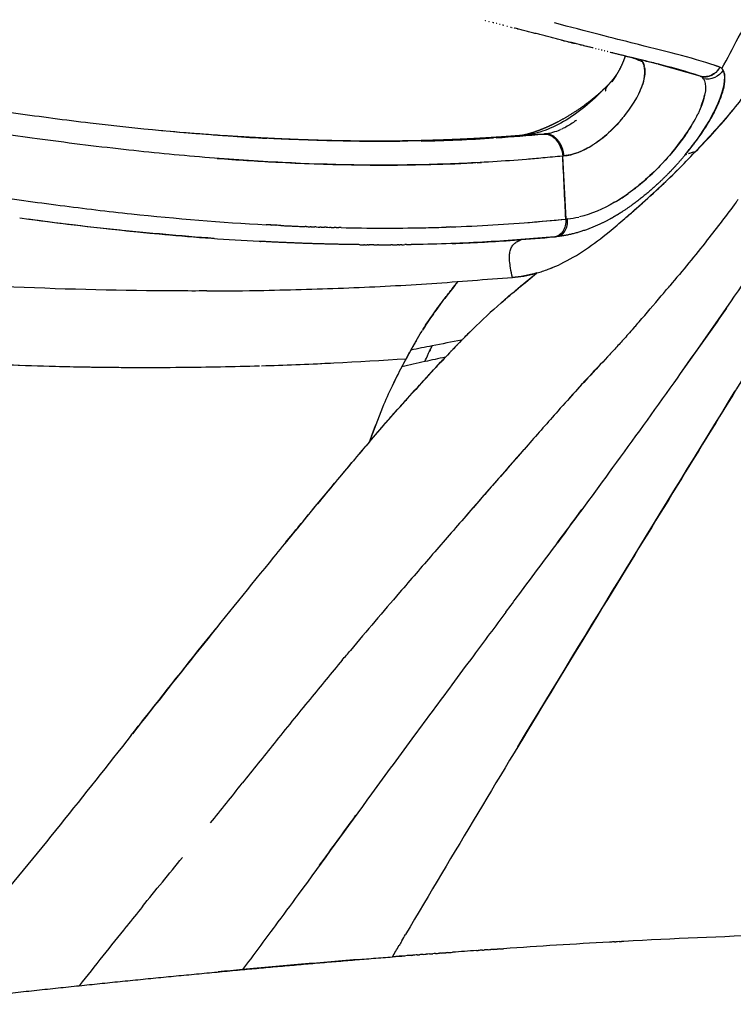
# Model space of a CAD drawing. Header units: millimetres. Extents: x 2530 to 6175, y 0 to 2613.
# Tile 71 of 76: x 5925 to 5987, y 474 to 560. Entities that reach past the tile are written whole.
import ezdxf

# ---------------------------------------------------------------- set-up
doc = ezdxf.new("R2010")
doc.units = ezdxf.units.MM
doc.header["$MEASUREMENT"] = 0
doc.layers.add('Crea2D$visibili$linee', color=7, linetype='Continuous', true_color=0x000000)
doc.layers.add('Crea2D$visibili$tangenti', color=7, linetype='Continuous', true_color=0x000000)

msp = doc.modelspace()

# ---------------------------------------------------------------- linework, layer by layer
at = {"layer": 'Crea2D$visibili$linee'}
for p, q in [((5984.253, 554.675), (5980.645, 555.703)), ((5981.783, 555.419), (5982.813, 555.124)), ((5986.151, 555.338), (5986.154, 555.342)), ((5972.248, 547.708), (5972.537, 542.217)), ((5963.457, 531.657), (5963.451, 531.656)), ((5958.619, 530.052), (5958.921, 530.608)), ((5962.047, 530.179), (5962.043, 530.178))]:
    msp.add_line(p, q, dxfattribs=at)
for centre, radius, start, end in [((4792.837, 1192.942), 1352.974, 331.884011, 332.140864), ((6196.414, 1432.314), 902.799, 255.180462, 255.18259), ((6189.382, 1405.712), 875.284, 255.20198, 255.20418), ((6182.55, 1379.83), 848.514, 255.224053, 255.226341), ((6180.826, 1373.291), 841.753, 255.229278, 255.232667), ((6175.667, 1353.708), 821.501, 255.246693, 255.250816), ((6169.701, 1331.035), 798.056, 255.268045, 255.272532), ((6164.526, 1311.336), 777.689, 255.288057, 255.291696), ((6163.182, 1306.214), 772.393, 255.293742, 255.296476), ((6157.091, 1282.987), 748.381, 255.31818, 255.321044), ((6151.203, 1260.491), 725.127, 255.343249, 255.345974), ((6149.317, 1253.277), 717.671, 255.350705, 255.355113), ((6107.166, 1090.466), 549.491, 255.77649, 255.78229), ((6105.303, 1083.106), 541.899, 255.80671, 255.81264), ((6103.462, 1075.817), 534.381, 255.83714, 255.84321), ((5474.784, -1466.053), 2084.079, 76.039382, 76.040415), ((5979.681, 557.845), 1.939, 238.16528, 253.26438), ((5979.691, 557.842), 1.939, 238.10594, 245.53455), ((5978.715, 555.657), 0.586, 33.85837, 46.6681), ((5979.671, 557.789), 1.883, 253.06547, 256.01797), ((5985.302, 554.497), 1.195, 36.3804, 44.69159), ((5965.542, 561.627), 13.316, 325.99192, 329.61521), ((5973.486, 523.186), 33.278, 71.12322, 74.12189), ((5984.071, 554.13), 0.574, 34.76037, 71.53477), ((5985.534, 554.802), 0.833, 19.75304, 28.99007), ((5973.698, 555.765), 5.834, 333.27607, 340.55176), ((5964.06, 562.641), 15.111, 322.28804, 322.30317), ((5960.323, 802.801), 253.903, 264.85415, 264.85692), ((5959.042, 789.393), 240.434, 265.27939, 265.61075), ((5958.317, 776.892), 227.914, 265.55199, 266.57242), ((5958.179, 765.828), 216.886, 266.12594, 266.12801), ((5957.706, 758.584), 209.626, 266.12326, 266.92822), ((5956.625, 700.138), 151.153, 271.2511, 273.65131), ((5956.323, 704.574), 155.599, 273.73908, 275.27186), ((5969.417, 541.001), 8.563, 92.9729, 94.40779), ((5969.93, 556.328), 6.732, 276.86223, 280.76213), ((5970.731, 548.315), 1.338, 54.03739, 77.23443), ((5969.817, 547.574), 2.538, 16.5332, 25.16316), ((5965.946, 562.119), 22.216, 321.34579, 323.62952), ((5955.811, 715.316), 168.412, 275.60102, 275.60815), ((5983.716, 546.062), 1.906, 109.64588, 114.27855), ((5987.447, 535.166), 13.423, 106.83433, 108.24455), ((5967.725, 545.073), 4.191, 151.12058, 151.14553), ((5967.767, 558.788), 17.598, 300.86303, 305.50577), ((5968.73, 557.332), 15.855, 301.11321, 305.54904), ((5971.82, 550.383), 8.194, 276.13439, 283.02122), ((5961.199, 802.661), 262.84, 262.06784, 264.91365), ((5963.686, 823.884), 284.205, 262.31691, 264.17026), ((5958.322, 759.989), 218.588, 266.9853, 266.99223), ((5958.168, 757.012), 215.607, 267.10252, 267.10538), ((5957.52, 742.663), 201.243, 267.3264, 267.33225), ((5957.441, 740.91), 199.489, 267.44809, 267.45848), ((5957.366, 739.182), 197.759, 267.57054, 267.58555), ((5957.295, 737.479), 196.055, 267.69376, 267.71346), ((5956.97, 695.681), 154.247, 271.16521, 271.8459), ((5956.315, 704.795), 163.385, 274.53292, 275.69826), ((5970.741, 542.1), 1.959, 3.87167, 3.94889), ((5971.902, 550.399), 8.205, 275.55157, 275.59068), ((5958.592, 771.262), 231.334, 264.76835, 266.82916), ((5959.81, 796.871), 256.95, 265.03807, 265.05039), ((5956.699, 710.69), 169.259, 268.73138, 271.15366), ((5942.902, 869.788), 330.362, 274.39506, 274.97324), ((5956.497, 722.149), 182.17, 269.47933, 269.49471), ((5956.497, 721.237), 181.258, 269.49211, 269.50088), ((5956.476, 718.387), 178.408, 269.85682, 269.87715), ((5956.469, 716.056), 176.077, 269.87773, 269.88695), ((5956.474, 716.602), 176.623, 270.04767, 270.05993), ((5956.471, 716.414), 176.435, 270.06097, 270.07005), ((5956.475, 716.446), 176.467, 270.069, 270.07178), ((5956.479, 714.776), 174.797, 270.23992, 270.25898), ((5956.474, 711.455), 171.476, 270.26575, 270.27196), ((5956.476, 711.095), 171.116, 270.50166, 270.53806), ((5956.523, 709.946), 169.967, 270.78669, 270.79483), ((5957.643, 681.544), 141.542, 272.0185, 274.05926), ((5778.059, 707.562), 265.949, 319.69075, 319.94192), ((5822.598, 669.466), 207.341, 318.93716, 319.75646), ((6015.386, 480.249), 73.073, 131.57883, 134.21007), ((5995.014, 510.921), 41.114, 149.77803, 151.1037), ((6022.138, 474.099), 82.197, 135.55352, 136.97968), ((5935.762, 870.381), 341.095, 271.71948, 273.84223), ((5936.923, 850.741), 321.431, 271.61775, 272.69124), ((5957.649, 531.475), 3.066, 333.52389, 337.24358), ((6269.457, 241.062), 422.007, 136.75642, 136.91699), ((5935.643, 886.726), 357.438, 270.54543, 271.63347), ((5992.093, 511.326), 38.351, 151.96076, 154.97102), ((6107.312, 405.702), 180.827, 136.86267, 138.20386), ((6013.491, 502.335), 61.57, 158.737, 160.60144), ((7483.246, -806.695), 2014.71, 138.718016, 138.955435), ((6294.536, 218.2), 445.161, 140.09414, 140.66221), ((6333.658, 186.087), 495.774, 140.65783, 141.23349), ((6758.465, -154.386), 1040.184, 141.262361, 141.506652), ((5301.814, 1004.101), 820.978, 321.19201, 321.50173), ((4664.876, 1424.589), 1592.308, 323.877439, 324.071447), ((6274.509, 207.693), 436.178, 140.98225, 141.27211), ((6498.531, 27.862), 723.451, 141.261155, 141.784423), ((6009.534, -113.196), 593.322, 91.846212, 93.083988), ((6016.66, -251.059), 731.368, 93.15946, 93.884396), ((6014.575, -212.515), 692.768, 93.156977, 93.163026), ((6026.675, -399.657), 880.304, 94.032814, 94.170274), ((6032.773, -484.743), 965.607, 94.639929, 95.253589), ((6055.388, -718.66), 1200.611, 95.306225, 95.407569)]:
    msp.add_arc(centre, radius, start, end, dxfattribs=at)
for points in [[(5968.118, 558.858), (5968.091, 558.865), (5968.063, 558.872), (5968.036, 558.879)], [(5968.338, 558.801), (5968.265, 558.82), (5968.191, 558.839), (5968.118, 558.858)], [(5972.162, 557.819), (5972.256, 557.795), (5972.349, 557.772), (5972.442, 557.748)], [(5973.041, 557.596), (5973.023, 557.6), (5973.004, 557.605), (5972.986, 557.61)], [(5972.994, 557.609), (5973.086, 557.586), (5973.177, 557.563), (5973.268, 557.54)], [(5973.315, 557.527), (5973.297, 557.532), (5973.278, 557.536), (5973.26, 557.541)], [(5973.801, 557.405), (5973.732, 557.422), (5973.662, 557.44), (5973.592, 557.457)], [(5973.862, 557.39), (5973.842, 557.395), (5973.822, 557.4), (5973.801, 557.405)], [(5974.069, 557.338), (5974, 557.355), (5973.931, 557.372), (5973.862, 557.39)], [(5974.131, 557.323), (5974.11, 557.328), (5974.09, 557.333), (5974.069, 557.338)], [(5974.335, 557.272), (5974.267, 557.289), (5974.199, 557.306), (5974.131, 557.323)], [(5974.397, 557.256), (5974.376, 557.261), (5974.356, 557.266), (5974.335, 557.272)], [(5974.599, 557.206), (5974.532, 557.223), (5974.465, 557.239), (5974.397, 557.256)], [(5974.661, 557.19), (5974.641, 557.195), (5974.62, 557.2), (5974.599, 557.206)], [(5974.862, 557.141), (5974.795, 557.157), (5974.728, 557.174), (5974.662, 557.19)], [(5974.924, 557.125), (5974.903, 557.13), (5974.882, 557.135), (5974.862, 557.14)], [(5975.185, 557.06), (5975.164, 557.065), (5975.143, 557.07), (5975.122, 557.075)], [(5975.444, 556.995), (5975.423, 557), (5975.402, 557.006), (5975.381, 557.011)], [(5975.701, 556.931), (5975.68, 556.936), (5975.659, 556.942), (5975.638, 556.947)], [(5975.957, 556.868), (5975.935, 556.873), (5975.914, 556.878), (5975.893, 556.883)], [(5976.21, 556.805), (5976.189, 556.81), (5976.167, 556.815), (5976.146, 556.821)], [(5976.462, 556.742), (5976.441, 556.747), (5976.419, 556.753), (5976.398, 556.758)], [(5976.648, 556.697), (5976.586, 556.712), (5976.524, 556.728), (5976.463, 556.743)], [(5976.713, 556.68), (5976.691, 556.685), (5976.669, 556.691), (5976.648, 556.696)], [(5976.896, 556.636), (5976.835, 556.651), (5976.774, 556.666), (5976.713, 556.681)], [(5977.768, 556.421), (5978.129, 556.332), (5978.486, 556.245), (5978.838, 556.16)], [(5977.307, 555.392), (5977.29, 555.359), (5977.272, 555.326), (5977.254, 555.293)], [(5979.216, 555.962), (5979.211, 555.969), (5979.207, 555.976), (5979.202, 555.983)], [(5985.902, 555.346), (5985.586, 554.834), (5984.951, 554.544), (5984.375, 554.647)], [(5985.965, 555.458), (5985.775, 555.522), (5985.585, 555.586), (5985.394, 555.65)], [(5977.029, 554.892), (5977.032, 554.897), (5977.035, 554.902), (5977.037, 554.906)], [(5977.037, 554.906), (5977.046, 554.921), (5977.054, 554.936), (5977.063, 554.95)], [(5977.063, 554.95), (5977.072, 554.966), (5977.081, 554.981), (5977.089, 554.996)], [(5977.089, 554.997), (5977.092, 555.002), (5977.095, 555.008), (5977.099, 555.013)], [(5986.263, 555.205), (5985.938, 554.62), (5985.185, 554.292), (5984.543, 554.457)], [(5984.554, 554.421), (5984.55, 554.433), (5984.547, 554.445), (5984.543, 554.457)], [(5976.182, 553.851), (5976.192, 553.865), (5976.202, 553.878), (5976.211, 553.892)], [(5976.211, 553.892), (5976.217, 553.898), (5976.223, 553.904), (5976.229, 553.91)], [(5984.345, 552.047), (5984.486, 552.404), (5984.589, 552.738), (5984.646, 553.027)], [(5977.617, 551.165), (5977.593, 551.136), (5977.569, 551.106), (5977.545, 551.077)], [(5983.815, 548.075), (5985.016, 549.255), (5986.099, 550.485), (5987.09, 551.718)], [(5972.298, 550.109), (5972.287, 550.103), (5972.276, 550.098), (5972.264, 550.093)], [(5973.391, 550.778), (5973.41, 550.792), (5973.429, 550.806), (5973.447, 550.82)], [(5973.476, 550.841), (5973.466, 550.834), (5973.457, 550.827), (5973.447, 550.82)], [(5937.282, 549.945), (5937.371, 549.937), (5937.461, 549.929), (5937.55, 549.921)], [(5947.295, 549.216), (5947.022, 549.23), (5946.747, 549.244), (5946.473, 549.259)], [(5971.355, 549.435), (5971.151, 549.562), (5970.928, 549.633), (5970.707, 549.636)], [(5972.049, 549.994), (5971.604, 549.802), (5971.165, 549.684), (5970.735, 549.644)], [(5970.771, 549.645), (5970.759, 549.645), (5970.747, 549.645), (5970.735, 549.644)], [(5972.132, 550.031), (5972.124, 550.027), (5972.117, 550.024), (5972.109, 550.02)], [(5972.215, 550.069), (5972.206, 550.065), (5972.196, 550.06), (5972.187, 550.056)], [(5983.956, 549.109), (5984.001, 549.168), (5984.046, 549.228), (5984.091, 549.288)], [(5984.36, 549.664), (5984.371, 549.68), (5984.382, 549.696), (5984.394, 549.713)], [(5958.776, 549.001), (5955.079, 548.947), (5951.257, 549.02), (5947.295, 549.216)], [(5971.824, 549.113), (5971.814, 549.124), (5971.805, 549.135), (5971.795, 549.146)], [(5971.851, 549.079), (5971.847, 549.084), (5971.842, 549.09), (5971.838, 549.096)], [(5972.354, 547.719), (5973.188, 547.807), (5974.061, 548.154), (5974.91, 548.693)], [(5974.998, 548.75), (5974.969, 548.731), (5974.939, 548.712), (5974.91, 548.693)], [(5974.998, 548.75), (5975.007, 548.756), (5975.017, 548.763), (5975.027, 548.769)], [(5975.085, 548.807), (5975.066, 548.794), (5975.047, 548.782), (5975.027, 548.769)], [(5983.849, 548.965), (5983.877, 549.003), (5983.905, 549.041), (5983.933, 549.079)], [(5972.542, 542.217), (5972.452, 544.048), (5972.361, 545.879), (5972.269, 547.71)], [(5972.354, 547.719), (5972.352, 547.749), (5972.35, 547.778), (5972.347, 547.808)], [(5973.14, 547.874), (5972.875, 547.805), (5972.614, 547.762), (5972.354, 547.719)], [(5964.824, 547.136), (5964.95, 547.142), (5965.076, 547.149), (5965.201, 547.156)], [(5980.945, 547.062), (5980.019, 546.085), (5979.012, 545.196), (5977.988, 544.462)], [(5976.795, 543.682), (5975.772, 543.082), (5974.743, 542.656), (5973.749, 542.418)], [(5972.702, 542.233), (5973.021, 542.283), (5973.341, 542.331), (5973.666, 542.4)], [(5946.826, 541.704), (5946.692, 541.711), (5946.557, 541.718), (5946.423, 541.725)], [(5947.269, 541.681), (5947.13, 541.688), (5946.991, 541.695), (5946.852, 541.702)], [(5947.707, 541.659), (5947.565, 541.666), (5947.423, 541.673), (5947.28, 541.68)], [(5947.707, 541.659), (5947.849, 541.652), (5947.991, 541.645), (5948.133, 541.639)], [(5948.154, 541.638), (5948.289, 541.631), (5948.424, 541.625), (5948.558, 541.619)], [(5948.595, 541.618), (5948.724, 541.612), (5948.853, 541.606), (5948.983, 541.601)], [(5949.034, 541.599), (5949.158, 541.593), (5949.282, 541.588), (5949.406, 541.583)], [(5949.473, 541.581), (5949.592, 541.576), (5949.71, 541.571), (5949.829, 541.567)], [(5949.911, 541.563), (5949.884, 541.564), (5949.856, 541.565), (5949.829, 541.566)], [(5949.911, 541.563), (5950.024, 541.559), (5950.137, 541.555), (5950.25, 541.551)], [(5950.349, 541.547), (5950.316, 541.549), (5950.283, 541.55), (5950.25, 541.551)], [(5950.349, 541.547), (5950.456, 541.544), (5950.563, 541.54), (5950.671, 541.536)], [(5950.785, 541.532), (5950.747, 541.534), (5950.709, 541.535), (5950.671, 541.536)], [(5950.785, 541.532), (5950.887, 541.529), (5950.989, 541.526), (5951.09, 541.522)], [(5951.22, 541.518), (5951.177, 541.52), (5951.134, 541.521), (5951.09, 541.523)], [(5951.22, 541.518), (5951.316, 541.515), (5951.413, 541.512), (5951.509, 541.51)], [(5961.939, 541.514), (5961.992, 541.515), (5962.045, 541.517), (5962.098, 541.519)], [(5962.494, 541.533), (5962.362, 541.528), (5962.23, 541.523), (5962.098, 541.519)], [(5951.654, 541.506), (5951.606, 541.507), (5951.558, 541.508), (5951.509, 541.51)], [(5951.654, 541.505), (5951.745, 541.503), (5951.836, 541.5), (5951.927, 541.498)], [(5952.088, 541.494), (5952.034, 541.495), (5951.981, 541.497), (5951.927, 541.498)], [(5952.088, 541.493), (5952.173, 541.491), (5952.259, 541.489), (5952.344, 541.487)], [(5952.52, 541.483), (5952.461, 541.484), (5952.403, 541.486), (5952.344, 541.487)], [(5952.52, 541.483), (5952.6, 541.481), (5952.68, 541.479), (5952.76, 541.477)], [(5952.952, 541.473), (5952.888, 541.474), (5952.824, 541.476), (5952.76, 541.477)], [(5971.597, 540.675), (5971.614, 540.677), (5971.632, 540.68), (5971.65, 540.683)], [(5971.91, 540.722), (5971.903, 540.721), (5971.897, 540.72), (5971.89, 540.719)], [(5954.394, 539.991), (5954.344, 539.992), (5954.295, 539.992), (5954.245, 539.993)], [(5954.587, 539.989), (5954.523, 539.99), (5954.458, 539.99), (5954.394, 539.991)], [(5954.587, 539.989), (5954.672, 539.988), (5954.757, 539.987), (5954.842, 539.987)], [(5954.997, 539.985), (5954.971, 539.985), (5954.944, 539.986), (5954.918, 539.986)], [(5954.997, 539.985), (5955.072, 539.985), (5955.147, 539.984), (5955.223, 539.983)], [(5955.305, 539.983), (5955.277, 539.983), (5955.25, 539.983), (5955.223, 539.983)], [(5955.305, 539.983), (5955.338, 539.983), (5955.372, 539.983), (5955.406, 539.982)], [(5955.548, 539.981), (5955.501, 539.982), (5955.453, 539.982), (5955.406, 539.982)], [(5955.631, 539.981), (5955.604, 539.981), (5955.576, 539.981), (5955.548, 539.981)], [(5955.814, 539.98), (5955.753, 539.98), (5955.692, 539.981), (5955.631, 539.981)], [(5955.814, 539.98), (5955.886, 539.98), (5955.958, 539.98), (5956.03, 539.98)], [(5956.221, 539.979), (5956.188, 539.979), (5956.155, 539.979), (5956.121, 539.979)], [(5956.221, 539.979), (5956.355, 539.979), (5956.488, 539.979), (5956.621, 539.979)], [(5956.696, 539.979), (5956.868, 539.979), (5957.04, 539.98), (5957.211, 539.981)], [(5957.438, 539.982), (5957.388, 539.981), (5957.338, 539.981), (5957.288, 539.981)], [(5957.438, 539.982), (5957.573, 539.983), (5957.708, 539.983), (5957.843, 539.984)], [(5957.975, 539.985), (5957.931, 539.985), (5957.887, 539.985), (5957.843, 539.984)], [(5958.246, 539.988), (5958.192, 539.987), (5958.138, 539.987), (5958.083, 539.986)], [(5958.246, 539.988), (5958.333, 539.989), (5958.419, 539.99), (5958.506, 539.991)], [(5958.649, 539.992), (5958.601, 539.992), (5958.554, 539.991), (5958.506, 539.991)], [(5958.649, 539.993), (5958.718, 539.994), (5958.787, 539.994), (5958.856, 539.995)], [(5958.881, 539.996), (5958.937, 539.997), (5958.994, 539.997), (5959.051, 539.998)], [(5967.696, 540.359), (5967.953, 540.377), (5968.211, 540.395), (5968.468, 540.414)], [(5966.891, 534.91), (5967.893, 535.783), (5968.943, 536.645), (5970.027, 537.522)], [(5962.877, 536.439), (5962.264, 535.691), (5961.703, 534.938), (5961.135, 534.145)], [(5961.003, 533.961), (5960.674, 533.499), (5960.346, 533.021), (5960.04, 532.532)], [(5978.535, 532.814), (5978.667, 532.965), (5978.799, 533.116), (5978.93, 533.267)], [(5958.522, 529.877), (5958.477, 529.795), (5958.433, 529.713), (5958.39, 529.631)], [(5968.358, 496.232), (5974.621, 506.588), (5980.974, 516.912), (5987.321, 527.254)], [(5953.054, 503.783), (5953.289, 504.065), (5953.525, 504.347), (5953.761, 504.628)], [(5935.62, 482.294), (5936.779, 483.723), (5937.948, 485.146), (5939.115, 486.574)], [(5958.238, 479.305), (5958.35, 479.495), (5958.463, 479.686), (5958.576, 479.877)], [(5957.422, 477.919), (5957.614, 478.246), (5957.806, 478.572), (5957.998, 478.898)], [(5958.238, 479.305), (5958.158, 479.169), (5958.078, 479.034), (5957.998, 478.898)], [(5976.774, 479.221), (5976.658, 479.214), (5976.541, 479.208), (5976.423, 479.202)], [(5976.774, 479.221), (5976.82, 479.223), (5976.865, 479.226), (5976.911, 479.228)], [(5977.196, 479.244), (5977.101, 479.238), (5977.006, 479.233), (5976.911, 479.228)], [(5977.196, 479.244), (5977.262, 479.247), (5977.328, 479.251), (5977.394, 479.255)], [(5977.614, 479.266), (5977.541, 479.262), (5977.468, 479.258), (5977.395, 479.254)], [(5959.049, 478.046), (5959.097, 478.049), (5959.145, 478.053), (5959.193, 478.057)], [(5959.585, 478.086), (5959.454, 478.076), (5959.324, 478.067), (5959.193, 478.057)], [(5959.585, 478.087), (5959.649, 478.092), (5959.714, 478.096), (5959.778, 478.101)], [(5960.117, 478.127), (5960.004, 478.118), (5959.891, 478.11), (5959.778, 478.101)], [(5960.117, 478.127), (5960.198, 478.133), (5960.279, 478.139), (5960.36, 478.145)], [(5960.647, 478.167), (5960.551, 478.16), (5960.456, 478.152), (5960.36, 478.145)], [(5960.647, 478.167), (5960.744, 478.174), (5960.842, 478.182), (5960.939, 478.189)], [(5961.173, 478.206), (5961.095, 478.2), (5961.017, 478.195), (5960.939, 478.189)], [(5961.173, 478.206), (5961.287, 478.215), (5961.401, 478.223), (5961.516, 478.232)], [(5961.696, 478.245), (5961.636, 478.241), (5961.576, 478.236), (5961.516, 478.232)], [(5961.696, 478.245), (5961.827, 478.255), (5961.958, 478.265), (5962.089, 478.274)], [(5962.215, 478.283), (5962.173, 478.28), (5962.131, 478.277), (5962.089, 478.274)], [(5962.215, 478.283), (5962.364, 478.294), (5962.511, 478.305), (5962.659, 478.316)], [(5964.766, 478.467), (5964.814, 478.47), (5964.862, 478.474), (5964.911, 478.477)], [(5965.266, 478.502), (5965.148, 478.494), (5965.029, 478.485), (5964.911, 478.477)], [(5965.266, 478.502), (5965.333, 478.507), (5965.399, 478.511), (5965.466, 478.516)], [(5965.763, 478.537), (5965.664, 478.53), (5965.565, 478.523), (5965.466, 478.516)], [(5965.763, 478.536), (5965.849, 478.542), (5965.934, 478.548), (5966.018, 478.554)], [(5966.258, 478.571), (5966.178, 478.565), (5966.098, 478.56), (5966.018, 478.554)], [(5966.258, 478.571), (5966.361, 478.578), (5966.465, 478.585), (5966.568, 478.592)], [(5966.749, 478.604), (5966.689, 478.6), (5966.628, 478.596), (5966.568, 478.592)], [(5966.749, 478.604), (5966.871, 478.612), (5966.993, 478.621), (5967.114, 478.629)], [(5957.422, 477.919), (5957.786, 477.948), (5958.149, 477.976), (5958.51, 478.004)]]:
    msp.add_open_spline(points, degree=3, dxfattribs=at)
for points, weights, degree, knots in [([(5973.592, 557.458), (5971.853, 557.894), (5970.116, 558.338), (5968.38, 558.789), (5968.366, 558.793), (5968.352, 558.797), (5968.338, 558.8)], [1, 0.999993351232, 0.999993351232, 1, 1, 1, 1], 3, [0, 0, 0, 0, 5.379668, 5.379668, 5.379668, 5.496653, 5.496653, 5.496653, 5.496653]), ([(5977.099, 555.013), (5977.317, 555.397), (5977.495, 555.766), (5977.62, 556.09), (5977.663, 556.201), (5977.702, 556.313), (5977.737, 556.427)], [1, 1, 1, 1, 0.999572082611, 0.999572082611, 1], 3, [0.230822, 0.230822, 0.230822, 0.230822, 1.727585, 1.727585, 1.727585, 2.084637, 2.084637, 2.084637, 2.084637]), ([(5976.281, 553.965), (5976.396, 554.082), (5976.506, 554.204), (5976.611, 554.33), (5976.664, 554.393), (5976.716, 554.458), (5976.767, 554.524), (5976.798, 554.564), (5976.828, 554.604), (5976.858, 554.645), (5976.908, 554.711), (5976.955, 554.779), (5977.001, 554.848), (5977.004, 554.852), (5977.006, 554.856), (5977.008, 554.859)], [1, 0.999418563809, 0.999418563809, 1, 0.999882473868, 0.999882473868, 1, 0.999953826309, 0.999953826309, 1, 0.999731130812, 0.999731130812, 1, 1, 1, 1], 3, [0, 0, 0, 0, 0.491903, 0.491903, 0.491903, 0.740671, 0.740671, 0.740671, 0.892552, 0.892552, 0.892552, 1.141016, 1.141016, 1.141016, 1.247008, 1.247008, 1.247008, 1.247008]), ([(5968.71, 549.535), (5968.759, 549.543), (5968.808, 549.552), (5968.857, 549.562), (5969.09, 549.612), (5969.32, 549.673), (5969.548, 549.744), (5969.886, 549.85), (5970.22, 549.97), (5970.549, 550.104), (5970.95, 550.267), (5971.344, 550.448), (5971.73, 550.645), (5972.532, 551.054), (5973.434, 551.605), (5974.279, 552.233), (5974.703, 552.547), (5975.118, 552.885), (5975.808, 553.495), (5976.08, 553.76), (5976.263, 553.949)], [1, 0.999786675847, 0.999786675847, 1, 0.999267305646, 0.999267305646, 1, 0.999388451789, 0.999388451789, 1, 0.999398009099, 0.999398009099, 1, 1, 1, 1, 1, 1, 1, 1, 1], 3, [0, 0, 0, 0, 0.14951, 0.14951, 0.14951, 0.864174, 0.864174, 0.864174, 1.928205, 1.928205, 1.928205, 3.22833, 3.22833, 3.22833, 6.430075, 6.430075, 6.430075, 8.034456, 8.034456, 9.520474, 9.520474, 9.520474, 9.520474]), ([(5976.28, 553.965), (5976.245, 553.929), (5976.212, 553.89), (5976.134, 553.797), (5976.083, 553.687)], [1, 0.99917097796, 1, 0.990998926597, 1], 2, [0, 0, 0, 0.1017155, 0.1017155, 0.3430401, 0.3430401, 0.3430401]), ([(5943.022, 549.493), (5946.538, 549.26), (5949.994, 549.113), (5953.362, 549.061), (5954.938, 549.037), (5956.514, 549.034), (5958.09, 549.052), (5959.5, 549.068), (5960.908, 549.104), (5962.317, 549.157), (5962.961, 549.182), (5963.605, 549.21), (5964.249, 549.243), (5964.854, 549.274), (5965.46, 549.308), (5966.065, 549.346), (5966.632, 549.382), (5967.199, 549.421), (5967.766, 549.462), (5968.036, 549.482), (5968.306, 549.503), (5968.575, 549.524), (5968.637, 549.529), (5968.698, 549.533), (5968.759, 549.538)], [1, 1, 1, 1, 0.999939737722, 0.999939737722, 1, 0.999943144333, 0.999943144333, 1, 0.999986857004, 0.999986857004, 1, 0.999988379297, 0.999988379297, 1, 0.999990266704, 0.999990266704, 1, 0.999997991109, 0.999997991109, 1, 1, 1, 1], 3, [17.379311, 17.379311, 17.379311, 17.379311, 31.677603, 31.677603, 31.677603, 36.406116, 36.406116, 36.406116, 40.634165, 40.634165, 40.634165, 42.568371, 42.568371, 42.568371, 44.386711, 44.386711, 44.386711, 46.092245, 46.092245, 46.092245, 46.903857, 46.903857, 46.903857, 47.178172, 47.178172, 47.178172, 47.178172]), ([(5983.996, 549.172), (5983.396, 548.339), (5982.748, 547.544), (5982.052, 546.79), (5981.86, 546.581), (5981.47, 546.171), (5980.659, 545.37), (5979.622, 544.44), (5978.344, 543.442), (5977.474, 542.86), (5977.038, 542.595), (5976.819, 542.462), (5976.383, 542.211), (5975.507, 541.76), (5974.42, 541.299), (5973.114, 540.901), (5972.246, 540.745), (5971.817, 540.699)], [1, 0.998777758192, 0.998777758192, 1, 1, 1, 1, 1, 1, 1, 1, 1, 1, 1, 1, 1, 1, 1], 3, [0, 0, 0, 0, 3.076209, 3.076209, 3.076209, 3.927366, 4.773602, 6.49599, 8.105626, 9.633979, 9.633979, 9.633979, 10.404086, 11.142565, 12.590398, 13.939974, 15.232435, 15.232435, 15.232435, 15.232435]), ([(5954.245, 539.993), (5951.479, 540.028), (5948.716, 540.122), (5945.954, 540.273), (5945.901, 540.276), (5945.849, 540.279), (5945.796, 540.281)], [1, 0.999854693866, 0.999854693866, 1, 1, 1, 1], 3, [0, 0, 0, 0, 8.29604, 8.29604, 8.29604, 8.504891, 8.504891, 8.504891, 8.504891]), ([(5962.395, 530.551), (5962.92, 531.107), (5963.457, 531.651), (5963.942, 532.142), (5964.433, 532.626)], [1, 0.999945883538, 1, 0.999977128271, 1], 2, [0, 0, 0, 1.528582, 1.528582, 2.908759, 2.908759, 2.908759]), ([(5959.019, 530.789), (5958.887, 530.556), (5958.758, 530.289), (5958.621, 530.052), (5958.489, 529.823), (5958.363, 529.59), (5958.243, 529.354)], [1, 1, 1, 1, 0.999793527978, 0.999793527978, 1], 3, [3, 3, 3, 3, 4, 4, 4, 4.794055, 4.794055, 4.794055, 4.794055]), ([(5915.291, 473.78), (5922.703, 474.63), (5930.124, 475.405), (5937.237, 476.147), (5944.359, 476.803), (5950.886, 477.404), (5957.422, 477.919)], [1, 0.999987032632, 1, 0.999981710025, 1, 0.999978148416, 1], 2, [0, 0, 0, 14.922508, 14.922508, 29.225338, 29.225338, 42.336032, 42.336032, 42.336032])]:
    msp.add_rational_spline(points, weights, degree=degree, knots=knots, dxfattribs=at)
for points, knots in [([(5978.626, 557.492), (5977.615, 557.748), (5975.384, 558.312), (5972.925, 558.954), (5971.563, 559.314)], [1.2578869, 1.2578869, 1.2578869, 1.2578869, 1.353665, 1.4610098, 1.4610098, 1.4610098, 1.4610098]), ([(5992.017, 558.701), (5991.829, 558.409), (5990.984, 557.107), (5989.301, 554.618), (5986.843, 551.281), (5984.833, 549.149), (5983.82, 548.076)], [0.568198, 0.568198, 0.568198, 0.568198, 0.6016632, 0.717715, 0.8577609, 1, 1, 1, 1]), ([(5985.965, 555.458), (5983.886, 556.209), (5981.498, 556.758), (5978.791, 557.45), (5978.709, 557.471), (5978.626, 557.492)], [0, 0, 0, 0, 0.02730114, 0.02730114, 0.0281543, 0.0281543, 0.0281543, 0.0281543]), ([(5977.542, 556.475), (5977.43, 556.502), (5977.317, 556.53), (5977.203, 556.558), (5977.101, 556.584), (5976.999, 556.609), (5976.896, 556.634)], [19.133018, 19.133018, 19.133018, 19.133018, 20.30382, 20.30382, 20.30382, 21.365937, 21.365937, 21.365937, 21.365937]), ([(5982.591, 555.195), (5982.063, 555.346), (5981.513, 555.493), (5980.554, 555.738), (5980.156, 555.837), (5979.051, 556.108), (5978.326, 556.282), (5977.578, 556.466)], [0, 0, 0, 0, 6.654731, 6.654731, 11.204834, 11.204834, 19.006178, 19.006178, 19.006178, 19.006178]), ([(5984.253, 554.675), (5983.584, 554.885), (5982.191, 555.322), (5980.03, 555.856), (5978.532, 556.229), (5977.858, 556.397)], [1, 1, 1, 1, 1.0775849, 1.1617274, 1.2271797, 1.2271797, 1.2271797, 1.2271797]), ([(5977.273, 555.33), (5977.284, 555.351), (5977.312, 555.405), (5977.34, 555.459), (5977.357, 555.492)], [4.30256787, 4.30256787, 4.30256787, 4.30256787, 4.3125, 4.328125, 4.328125, 4.328125, 4.328125]), ([(5977.618, 551.164), (5977.666, 551.223), (5977.713, 551.282), (5978.5, 552.289), (5979.066, 553.302), (5979.515, 554.913), (5979.441, 555.518), (5979.271, 555.864)], [0.00872019, 0.00872019, 0.00872019, 0.00872019, 0.009001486, 0.009001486, 0.013502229, 0.013502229, 0.017581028, 0.017581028, 0.017581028, 0.017581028]), ([(5979.216, 555.962), (5979.248, 555.908), (5979.318, 555.787), (5979.367, 555.624), (5979.387, 555.521)], [1.00026437, 1.00026437, 1.00026437, 1.00026437, 1.03371608, 1.07678016, 1.07678016, 1.07678016, 1.07678016]), ([(5979.404, 555.418), (5979.416, 555.327), (5979.446, 554.905), (5979.374, 554.369), (5979.235, 553.931)], [1.0906592, 1.0906592, 1.0906592, 1.0906592, 1.1262069, 1.243088, 1.243088, 1.243088, 1.243088]), ([(5982.937, 547.816), (5983.266, 548.224), (5983.839, 548.927), (5984.605, 549.996), (5985.231, 551.024), (5985.764, 552.062), (5986.165, 553.049), (5986.362, 553.811), (5986.422, 554.353), (5986.419, 554.684), (5986.373, 554.965), (5986.301, 555.127), (5986.263, 555.206)], [0, 0, 0, 0, 1.57121, 2.72139, 3.941462, 5.180252, 6.220588, 7.132395, 7.532699, 7.85619, 8.122107, 8.383639, 8.383639, 8.383639, 8.383639]), ([(5983.955, 549.11), (5984.756, 550.22), (5985.395, 551.327), (5986.345, 553.549), (5986.503, 554.526), (5986.328, 555.056)], [1.140625, 1.140625, 1.140625, 1.140625, 1.5, 1.5, 1.9529223, 1.9529223, 1.9529223, 1.9529223]), ([(5984.543, 554.457), (5984.863, 554.023), (5984.778, 553.003), (5984.151, 551.593), (5984.108, 551.5), (5984.063, 551.406)], [3, 3, 3, 3, 3.2499238, 3.2499238, 3.2673578, 3.2673578, 3.2673578, 3.2673578]), ([(5976.017, 553.4), (5976.031, 553.498), (5976.045, 553.597), (5976.083, 553.686), (5976.083, 553.687)], [1, 1, 1, 1, 1.5403008, 1.5468641, 1.5468641, 1.5468641, 1.5468641]), ([(5917.84, 552.476), (5918.991, 552.29), (5921.24, 551.938), (5925.648, 551.293), (5933.045, 550.329), (5939.365, 549.72), (5943.525, 549.438)], [0, 0, 0, 0, 3.496877, 6.828927, 13.365033, 25.873015, 25.873015, 25.873015, 25.873015]), ([(5975.085, 548.808), (5975.114, 548.827), (5975.143, 548.847), (5976.016, 549.446), (5976.846, 550.23), (5977.546, 551.077)], [0.004360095, 0.004360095, 0.004360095, 0.004360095, 0.004500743, 0.004500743, 0.008579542, 0.008579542, 0.008579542, 0.008579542]), ([(5980.945, 547.063), (5981.711, 547.876), (5982.912, 549.36), (5983.784, 550.828), (5984.063, 551.406)], [5.4999873, 5.4999873, 5.4999873, 5.4999873, 5.6481339, 5.7497744, 5.7497744, 5.7497744, 5.7497744]), ([(5972.248, 547.708), (5971.675, 547.653), (5970.629, 547.551), (5968.605, 547.377), (5965.183, 547.132), (5958.095, 546.832), (5949.708, 546.985), (5940.957, 547.573), (5935.068, 548.146), (5930.202, 548.722), (5926.571, 549.195), (5922.694, 549.752), (5920.065, 550.17), (5918.549, 550.409)], [0, 0, 0, 0, 1.729065, 3.152128, 6.092946, 12.02355, 24.429472, 31.239035, 38.335687, 42.176649, 45.939661, 49.320827, 53.925813, 53.925813, 53.925813, 53.925813]), ([(5973.391, 550.778), (5973.33, 550.733), (5973.269, 550.69), (5972.917, 550.447), (5972.628, 550.274), (5972.342, 550.131)], [-0.004823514, -0.004823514, -0.004823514, -0.004823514, -0.004500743, -0.004500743, -0.002953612, -0.002953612, -0.002953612, -0.002953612]), ([(5977.325, 550.815), (5976.88, 550.299), (5976.19, 549.618), (5975.476, 549.077), (5975.26, 548.927)], [1.5123049, 1.5123049, 1.5123049, 1.5123049, 1.6544066, 1.7155985, 1.7155985, 1.7155985, 1.7155985]), ([(5983.511, 550.392), (5982.921, 549.41), (5982.143, 548.372), (5981.215, 547.352), (5981.174, 547.308), (5981.134, 547.264)], [3.3280567, 3.3280567, 3.3280567, 3.3280567, 3.4999492, 3.4999492, 3.5077625, 3.5077625, 3.5077625, 3.5077625]), ([(5938.038, 549.878), (5940.283, 549.68), (5943.461, 549.444), (5946.555, 549.28), (5947.493, 549.237)], [2.3759508, 2.3759508, 2.3759508, 2.3759508, 2.5, 2.5546875, 2.5546875, 2.5546875, 2.5546875]), ([(5947.493, 549.237), (5948.097, 549.209), (5948.691, 549.185), (5957.782, 548.846), (5964.125, 549.159), (5968.973, 549.552)], [4.4657178, 4.4657178, 4.4657178, 4.4657178, 4.5, 4.5, 5, 5, 5, 5]), ([(5970.62, 549.633), (5971.026, 549.656), (5971.43, 549.46), (5972.036, 548.747), (5972.233, 548.234), (5972.269, 547.71)], [1, 1, 1, 1, 1.499991, 1.499991, 2, 2, 2, 2]), ([(5972.165, 548.287), (5972.072, 548.597), (5971.924, 548.881), (5971.716, 549.126), (5971.696, 549.147), (5971.677, 549.168)], [3.1875, 3.1875, 3.1875, 3.1875, 3.5, 3.5, 3.53125, 3.53125, 3.53125, 3.53125]), ([(5974.47, 548.431), (5974.374, 548.377), (5973.992, 548.175), (5973.577, 548), (5973.265, 547.908), (5973.228, 547.898)], [1.7907964, 1.7907964, 1.7907964, 1.7907964, 1.8183041, 1.9004193, 1.9113337, 1.9113337, 1.9113337, 1.9113337]), ([(5983.856, 548.979), (5983.862, 548.987), (5983.868, 548.995), (5983.874, 549.003), (5983.894, 549.028), (5983.914, 549.054), (5983.933, 549.079)], [2.5966975, 2.5966975, 2.5966975, 2.5966975, 2.6386663, 2.6386663, 2.6386663, 2.7749488, 2.7749488, 2.7749488, 2.7749488]), ([(5977.686, 542.265), (5978.037, 542.567), (5979.037, 543.444), (5980.575, 544.837), (5982.279, 546.461), (5983.303, 547.537), (5983.815, 548.075)], [7.5253814, 7.5253814, 7.5253814, 7.5253814, 7.6031976, 7.7494004, 7.8746673, 8, 8, 8, 8]), ([(5982.968, 547.814), (5982.96, 547.811), (5982.947, 547.805), (5982.935, 547.799), (5982.929, 547.797)], [-0.52061376, -0.52061376, -0.52061376, -0.52061376, -0.5, -0.48405308, -0.48405308, -0.48405308, -0.48405308]), ([(5983.815, 548.075), (5983.719, 548.058), (5983.523, 548.01), (5983.34, 547.947), (5983.256, 547.92), (5983.244, 547.916)], [-0.9981564, -0.9981564, -0.9981564, -0.9981564, -0.875, -0.75, -0.7275602, -0.7275602, -0.7275602, -0.7275602]), ([(5942.145, 547.514), (5943.873, 547.382), (5945.58, 547.272), (5951.75, 546.949), (5956.066, 546.875), (5961.652, 546.996), (5963.057, 547.047), (5964.446, 547.116)], [2.40625, 2.40625, 2.40625, 2.40625, 2.5, 2.5, 2.75, 2.75, 2.8357855, 2.8357855, 2.8357855, 2.8357855]), ([(5978.534, 544.867), (5978.636, 544.946), (5979.402, 545.548), (5980.148, 546.234), (5980.763, 546.872)], [5.3525825, 5.3525825, 5.3525825, 5.3525825, 5.3706914, 5.4883413, 5.4883413, 5.4883413, 5.4883413]), ([(5977.784, 542.349), (5977.945, 542.49), (5978.748, 543.196), (5980.175, 544.484), (5981.501, 545.722), (5982.185, 546.395), (5982.261, 546.47)], [0.59375, 0.59375, 0.59375, 0.59375, 0.625, 0.75, 0.875, 0.890625, 0.890625, 0.890625, 0.890625]), ([(5922.031, 544.322), (5923.112, 544.156), (5925.255, 543.841), (5929.466, 543.271), (5936.502, 542.434), (5942.498, 541.938), (5946.423, 541.725)], [0, 0, 0, 0, 3.283177, 6.495608, 12.748798, 24.539851, 24.539851, 24.539851, 24.539851]), ([(5987.559, 543.913), (5987.502, 543.835), (5986.624, 542.654), (5984.686, 540.116), (5982.72, 537.726), (5981.614, 536.407)], [1.37719486, 1.37719486, 1.37719486, 1.37719486, 1.37921475, 1.40795634, 1.44394383, 1.44394383, 1.44394383, 1.44394383]), ([(5962.494, 541.532), (5964.978, 541.621), (5968.335, 541.822), (5971.635, 542.132), (5972.537, 542.217), (5972.539, 542.217), (5972.54, 542.217), (5972.542, 542.217)], [4.7973747, 4.7973747, 4.7973747, 4.7973747, 4.9444984, 4.9999011, 4.9999011, 4.9999011, 5, 5, 5, 5]), ([(5971.229, 537.931), (5971.522, 538.048), (5972.544, 538.499), (5974.283, 539.524), (5976.125, 540.929), (5977.235, 541.872), (5977.687, 542.265)], [0.1994916, 0.1994916, 0.1994916, 0.1994916, 0.25, 0.375, 0.5, 0.5874788, 0.5874788, 0.5874788, 0.5874788]), ([(5972.537, 542.217), (5972.564, 541.826), (5972.472, 541.433), (5972.11, 540.872), (5971.85, 540.699), (5971.575, 540.673)], [3, 3, 3, 3, 3.5, 3.5, 3.9801697, 3.9801697, 3.9801697, 3.9801697]), ([(5971.747, 540.689), (5972.019, 540.715), (5972.277, 540.887), (5972.634, 541.449), (5972.724, 541.842), (5972.696, 542.233)], [1.0186876, 1.0186876, 1.0186876, 1.0186876, 1.4999998, 1.4999998, 2, 2, 2, 2]), ([(5982.609, 528.865), (5982.7, 528.993), (5982.791, 529.12), (5984.701, 531.793), (5986.491, 534.357), (5989.412, 538.624), (5990.553, 540.317), (5991.685, 542.017)], [3.4412534, 3.4412534, 3.4412534, 3.4412534, 3.4444683, 3.4444683, 3.508607, 3.508607, 3.5504594, 3.5504594, 3.5504594, 3.5504594]), ([(5941.881, 540.531), (5940.421, 540.636), (5938.919, 540.757), (5935.863, 541.031), (5934.287, 541.185), (5932.667, 541.355)], [12.75054, 12.75054, 12.75054, 12.75054, 17.821193, 17.821193, 22.91713, 22.91713, 22.91713, 22.91713]), ([(5971.575, 540.673), (5969.617, 540.492), (5967.649, 540.344), (5963.568, 540.115), (5961.454, 540.037), (5959.298, 540.002), (5959.216, 540), (5959.133, 539.999), (5959.051, 539.998)], [0.434911, 0.434911, 0.434911, 0.434911, 9.119692, 9.119692, 18.247731, 18.247731, 18.247731, 18.597142, 18.597142, 18.597142, 18.597142]), ([(5971.747, 540.689), (5971.718, 540.686), (5971.689, 540.683), (5971.648, 540.68), (5971.633, 540.678), (5971.61, 540.676), (5971.603, 540.675), (5971.597, 540.675)], [0.0018948, 0.0018948, 0.0018948, 0.0018948, 0.1395374, 0.1395374, 0.2015953, 0.2015953, 0.2275955, 0.2275955, 0.2275955, 0.2275955]), ([(5994.094, 538.307), (5992.615, 535.886), (5987.192, 527.031), (5979.547, 514.599), (5969.144, 497.569), (5962.744, 486.937), (5958.576, 479.877)], [0, 0, 0, 0, 8.509989, 31.150444, 43.783428, 68.378657, 68.378657, 68.378657, 68.378657]), ([(5941.233, 535.953), (5939.495, 535.947), (5937.746, 535.955), (5926.604, 536.08), (5916.931, 536.568), (5907.165, 537.428)], [1.40625, 1.40625, 1.40625, 1.40625, 1.5, 1.5, 2, 2, 2, 2]), ([(5967.003, 535.009), (5967.389, 535.349), (5968.381, 536.203), (5969.405, 537.023), (5970.027, 537.522)], [0.5547351, 0.5547351, 0.5547351, 0.5547351, 0.7296009, 1, 1, 1, 1]), ([(5970.027, 537.522), (5969.28, 537.311), (5968.553, 537.186), (5967.886, 537.141), (5967.885, 537.141), (5967.884, 537.141), (5967.883, 537.141)], [1, 1, 1, 1, 2, 2, 2, 2.000634, 2.000634, 2.000634, 2.000634]), ([(5967.884, 537.138), (5968.212, 537.162), (5968.881, 537.235), (5969.611, 537.401), (5969.994, 537.509), (5970.021, 537.517)], [0, 0, 0, 0, 0.0625, 0.125, 0.1297056, 0.1297056, 0.1297056, 0.1297056]), ([(5970.027, 537.522), (5970.351, 537.621), (5970.788, 537.757), (5971.228, 537.931), (5971.342, 537.978)], [7, 7, 7, 7, 7.06500815, 7.0874848, 7.0874848, 7.0874848, 7.0874848]), ([(5941.233, 535.952), (5942.9, 535.958), (5947.071, 536.006), (5953.646, 536.211), (5960.869, 536.558), (5965.605, 536.982), (5967.884, 537.138)], [0.5426385, 0.5426385, 0.5426385, 0.5426385, 0.625, 0.75, 0.875, 1, 1, 1, 1]), ([(5960.103, 532.63), (5960.39, 533.08), (5961.034, 534.018), (5961.782, 535.047), (5962.317, 535.748), (5962.685, 536.21), (5962.969, 536.55), (5963.158, 536.777)], [7.2929836, 7.2929836, 7.2929836, 7.2929836, 7.5116804, 7.7551141, 7.8157801, 7.8767704, 7.9987297, 7.9987297, 7.9987297, 7.9987297]), ([(5986.551, 534.461), (5985.032, 532.273), (5983.492, 530.101), (5980.179, 525.466), (5978.405, 523.005), (5975.028, 518.369), (5973.424, 516.188), (5971.815, 514.014)], [-0.4921875, -0.4921875, -0.4921875, -0.4921875, -0.4375, -0.4375, -0.375, -0.375, -0.3190275, -0.3190275, -0.3190275, -0.3190275]), ([(5959.019, 530.789), (5959.33, 531.341), (5959.66, 531.926), (5960.02, 532.499), (5960.04, 532.531)], [7, 7, 7, 7, 7.2615083, 7.2771345, 7.2771345, 7.2771345, 7.2771345]), ([(5963.451, 531.656), (5963.509, 531.712), (5963.705, 531.904), (5963.963, 532.164), (5964.167, 532.365), (5964.233, 532.431)], [0, 0, 0, 0, 0.0274584, 0.0932085, 0.1249866, 0.1249866, 0.1249866, 0.1249866]), ([(5978.535, 532.814), (5978.242, 532.481), (5977.701, 531.867), (5976.911, 530.998), (5975.864, 529.87), (5974.736, 528.691), (5973.296, 527.118), (5971.549, 525.147), (5970.113, 523.525), (5969.248, 522.541)], [0, 0, 0, 0, 1.331294, 2.45537, 3.520503, 5.950015, 7.349838, 9.919588, 13.849182, 13.849182, 13.849182, 13.849182]), ([(5901.933, 531.07), (5903.971, 530.876), (5907.987, 530.493), (5913.879, 530.052), (5920.569, 529.639), (5928.068, 529.349), (5933.604, 529.287), (5936.337, 529.29)], [3, 3, 3, 3, 3.1026706, 3.2023511, 3.299286, 3.4452792, 3.5905139, 3.5905139, 3.5905139, 3.5905139]), ([(5960.244, 529.802), (5960.348, 530.025), (5960.425, 530.148), (5960.597, 530.585), (5960.612, 530.62), (5960.626, 530.647)], [1, 1, 1, 1, 1.5, 1.5, 1.5625, 1.5625, 1.5625, 1.5625]), ([(5960.728, 530.829), (5960.711, 530.789), (5960.696, 530.743), (5960.646, 530.692), (5960.637, 530.672), (5960.627, 530.651), (5960.626, 530.649), (5960.625, 530.647)], [2.25, 2.25, 2.25, 2.25, 2.375, 2.375, 2.4375, 2.4375, 2.4428049, 2.4428049, 2.4428049, 2.4428049]), ([(5960.629, 530.652), (5960.667, 530.728), (5960.688, 530.738), (5960.784, 530.954), (5960.839, 531.069), (5960.894, 531.175)], [1.5669336, 1.5669336, 1.5669336, 1.5669336, 1.75, 1.75, 2, 2, 2, 2]), ([(5916.628, 529.887), (5921.492, 529.594), (5926.316, 529.406), (5933.756, 529.288), (5936.414, 529.28), (5939.046, 529.304)], [5.25, 5.25, 5.25, 5.25, 5.5, 5.5, 5.640625, 5.640625, 5.640625, 5.640625]), ([(5957.068, 524.715), (5957.626, 525.347), (5958.191, 525.964), (5959.847, 527.811), (5960.931, 528.996), (5962.043, 530.178)], [4.25, 4.25, 4.25, 4.25, 4.5, 4.5, 5, 5, 5, 5]), ([(5958.618, 530.052), (5958.591, 530.004), (5958.565, 529.955), (5958.538, 529.907), (5958.538, 529.907)], [4, 4, 4, 4, 4.2075639, 4.2075698, 4.2075698, 4.2075698, 4.2075698]), ([(5958.243, 529.354), (5957.953, 528.786), (5957.35, 527.605), (5956.376, 525.408), (5955.779, 523.785), (5955.41, 522.782)], [5.0000007, 5.0000007, 5.0000007, 5.0000007, 5.2618921, 5.5438713, 6, 6, 6, 6]), ([(5959.156, 527.04), (5959.58, 527.512), (5960.261, 528.266), (5960.953, 529.011), (5961.214, 529.29)], [0.5703386, 0.5703386, 0.5703386, 0.5703386, 0.7618911, 0.8773303, 0.8773303, 0.8773303, 0.8773303]), ([(5955.902, 523.354), (5956.017, 523.491), (5956.472, 524.036), (5957.285, 524.971), (5958.13, 525.901), (5958.613, 526.437), (5958.742, 526.581)], [0.0755081, 0.0755081, 0.0755081, 0.0755081, 0.129619, 0.2905786, 0.4498022, 0.508168, 0.508168, 0.508168, 0.508168]), ([(5948.1, 514.017), (5948.914, 515.007), (5949.73, 515.997), (5952.18, 518.968), (5953.798, 520.877), (5955.418, 522.782), (5955.901, 523.35), (5956.375, 523.92), (5956.86, 524.477)], [3.8125, 3.8125, 3.8125, 3.8125, 3.875, 3.875, 4, 4, 4, 4.21875, 4.21875, 4.21875, 4.21875]), ([(5955.41, 522.782), (5954.672, 521.917), (5952.892, 519.834), (5950.116, 516.482), (5946.027, 511.488), (5940.883, 505.135), (5936.816, 499.976), (5934.758, 497.367)], [6, 6, 6, 6, 6.0540559, 6.130298, 6.2070984, 6.3611586, 6.518502, 6.518502, 6.518502, 6.518502]), ([(5955.415, 522.784), (5955.462, 522.838), (5955.508, 522.891), (5955.555, 522.945), (5955.555, 522.945)], [0, 0, 0, 0, 0.02139731, 0.02139774, 0.02139774, 0.02139774, 0.02139774]), ([(5968.883, 522.126), (5967.191, 520.202), (5964.538, 517.163), (5960.932, 513.005), (5957.565, 509.113), (5955.181, 506.316), (5953.762, 504.628)], [1.5772184, 1.5772184, 1.5772184, 1.5772184, 1.6307571, 1.6614919, 1.6922115, 1.7382732, 1.7382732, 1.7382732, 1.7382732]), ([(5967.319, 507.965), (5967.694, 508.469), (5968.69, 509.805), (5970.295, 511.975), (5972.137, 514.442), (5973.347, 516.086), (5973.944, 516.899)], [0, 0, 0, 0, 1.885532, 4.999671, 8.096902, 11.12279, 11.12279, 11.12279, 11.12279]), ([(5967.318, 507.965), (5966.374, 506.699), (5964.798, 504.583), (5962.14, 501.01), (5959.175, 496.998), (5954.706, 490.912), (5950.685, 485.346), (5946.925, 480.249), (5945.302, 478.075), (5944.357, 476.806)], [0, 0, 0, 0, 4.739653, 7.914619, 13.359495, 19.70427, 30.566737, 33.959239, 38.706007, 38.706007, 38.706007, 38.706007]), ([(5934.65, 497.23), (5935.064, 497.753), (5935.477, 498.276), (5937.95, 501.406), (5939.99, 503.983), (5942.021, 506.519)], [3.46875, 3.46875, 3.46875, 3.46875, 3.5, 3.5, 3.65625, 3.65625, 3.65625, 3.65625]), ([(5934.65, 497.231), (5932.596, 494.628), (5928.432, 489.358), (5923.098, 482.868), (5919.812, 478.991), (5918.72, 477.722)], [6.5212501, 6.5212501, 6.5212501, 6.5212501, 6.6782801, 6.8389871, 6.9179269, 6.9179269, 6.9179269, 6.9179269]), ([(5959.049, 478.045), (5958.901, 478.034), (5958.754, 478.023), (5958.213, 477.981), (5957.802, 477.958), (5957.422, 477.919)], [2.997311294, 2.997311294, 2.997311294, 2.997311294, 2.998046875, 2.998046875, 3, 3, 3, 3])]:
    msp.add_open_spline(points, degree=3, knots=knots, dxfattribs=at)
for points, weights in [([(5984.253, 554.675), (5985.413, 554.346), (5985.965, 555.458)], [1, 0.770122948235, 1]), ([(5970.771, 549.645), (5971.344, 549.657), (5971.795, 549.146)], [0.98999504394, 0.856892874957, 0.852810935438]), ([(5971.824, 549.113), (5971.831, 549.104), (5971.838, 549.096)], [0.852681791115, 0.852681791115, 0.852714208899]), ([(5971.851, 549.079), (5972.272, 548.555), (5972.347, 547.808)], [0.852811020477, 0.856772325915, 0.982160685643])]:
    msp.add_rational_spline(points, weights, degree=2, dxfattribs=at)
at = {"layer": 'Crea2D$visibili$tangenti'}
for centre, radius, start, end in [((5997.98, 340.761), 193.992, 100.25282, 101.02151), ((5988.021, 394.854), 138.994, 101.25469, 102.04371), ((6000.541, 345.029), 189.116, 102.30274, 102.924), ((5998.083, 353.545), 180.272, 101.53234, 102.11627)]:
    msp.add_arc(centre, radius, start, end, dxfattribs=at)
for points, knots in [([(5986.154, 555.342), (5986.125, 555.367), (5986.068, 555.416), (5985.999, 555.444), (5985.965, 555.458)], [0, 0, 0, 0, 0.498011, 1, 1, 1, 1]), ([(5976.211, 553.892), (5975.632, 553.28), (5974.423, 552.139), (5972.56, 550.778), (5970.711, 549.87), (5969.535, 549.598), (5968.973, 549.552)], [2, 2, 2, 2, 2.249107, 2.499405, 2.749702, 3, 3, 3, 3]), ([(5967.884, 537.138), (5967.827, 537.41), (5967.73, 537.884), (5967.64, 538.524), (5967.622, 539.024), (5967.676, 539.444), (5967.807, 539.797), (5968.028, 540.084), (5968.325, 540.297), (5968.558, 540.392), (5968.683, 540.431)], [0, 0, 0, 0, 0.835044, 1.451128, 1.935479, 2.334301, 2.715367, 3.054419, 3.407884, 3.803057, 3.803057, 3.803057, 3.803057])]:
    msp.add_open_spline(points, degree=3, knots=knots, dxfattribs=at)
for points in [[(5968.973, 549.552), (5969.56, 549.583), (5970.147, 549.614), (5970.735, 549.644)], [(5970.735, 549.644), (5970.701, 549.641), (5970.667, 549.638), (5970.634, 549.635)], [(5972.354, 547.719), (5972.326, 547.716), (5972.298, 547.712), (5972.269, 547.71)], [(5983.82, 548.076), (5983.818, 548.075), (5983.817, 548.075), (5983.815, 548.075)], [(5972.696, 542.233), (5972.645, 542.227), (5972.593, 542.222), (5972.542, 542.217)]]:
    msp.add_open_spline(points, degree=3, dxfattribs=at)

doc.saveas('drawing.dxf')
